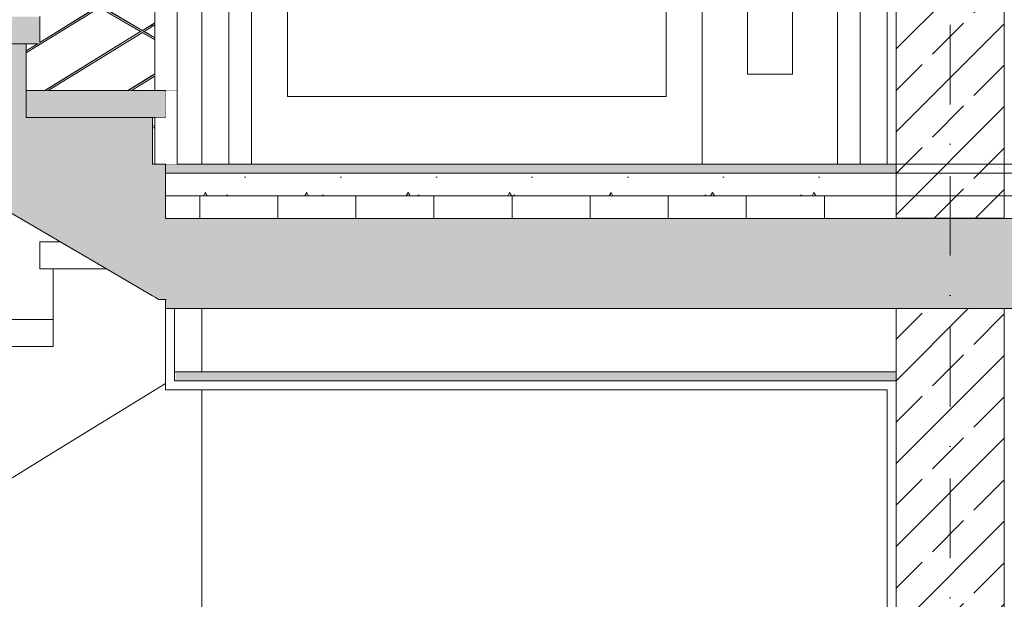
# Model space of a CAD drawing. Header units: millimetres. Extents: x -101298 to -58298, y 45839 to 66839.
# Tile 41 of 124: x -82412 to -80228, y 52705 to 53990. Entities that reach past the tile are written whole.
import ezdxf

# ---------------------------------------------------------------- set-up
doc = ezdxf.new("R2010")
doc.units = ezdxf.units.MM
doc.header["$MEASUREMENT"] = 0
doc.linetypes.add('Kropki i Kreski', pattern=[335.138881, 176.388884, -88.194442, 0, -70.555556])
doc.linetypes.add('Wipeout_Contour', pattern=[1000, 0, -1000])
doc.layers.add('Nowe_Konstrukcja - Schody', color=7, linetype='Continuous')
doc.layers.add('Nowe_Konstrukcja - Ściany zew', color=7, linetype='Continuous')
for name, color, linetype, lineweight, true_color in [('Nowe_Konstrukcja - Schody_Nr_pióra__101', 250, 'Continuous', 13, 0x333333), ('Nowe_Konstrukcja - Schody_Nr_pióra__116', 7, 'Continuous', 13, 0xcccccc), ('Nowe_Konstrukcja - Stropy_Nr_pióra__23', 7, 'Continuous', 13, 0x858585), ('Nowe_Konstrukcja - Stropy_Nr_pióra__81', 7, 'Continuous', 13, 0x6a6a6a)]:
    doc.layers.add(name, color=color, linetype=linetype, lineweight=lineweight, true_color=true_color)
for name, color, linetype, lineweight in [('Nowe_Konstrukcja - Schody_Nr_pióra__3', 7, 'Continuous', 13), ('Nowe_Konstrukcja - Stropy_Nr_pióra__21', 7, 'Continuous', 20), ('Nowe_Konstrukcja - Stropy_Nr_pióra__3', 7, 'Continuous', 13), ('Nowe_Konstrukcja - Ściany zew_Nr_pióra__3', 7, 'Continuous', 13), ('Nowe_Osie_Nr_pióra__3', 7, 'Continuous', 13)]:
    doc.layers.add(name, color=color, linetype=linetype, lineweight=lineweight)
pattern_1 = [(45, (0, 0), (-91.92388, 91.92388), []), (45, (-45.96, 45.96), (-91.92388, 91.92388), [97.5, -32.5])]

msp = doc.modelspace()

# ---------------------------------------------------------------- hatches: boundary and pattern name
at = {"layer": 'Nowe_Konstrukcja - Stropy_Nr_pióra__23', "linetype": 'Continuous', "lineweight": 13, "true_color": 0x858585}
h = msp.add_hatch(dxfattribs=at)
h.set_pattern_fill('Beton_zbrojony_0001', color=252, style=0, pattern_type=2)
h.set_pattern_definition(pattern_1)
h.paths.add_polyline_path([(-80227.8, 56749.4), (-80467.8, 56749.4), (-80467.8, 53549.7), (-80227.8, 53549.7)])
at = {"layer": 'Nowe_Konstrukcja - Stropy_Nr_pióra__23', "linetype": 'Continuous', "lineweight": 0, "true_color": 0xe0e0e0}
for points in [[(-80467.8, 53669.4), (-82088.3, 53669.4), (-82088.3, 53649.4), (-80467.8, 53649.4)], [(-80467.8, 53209.4), (-82065.9, 53209.4), (-82065.9, 53189.4), (-80467.8, 53189.4)]]:
    msp.add_hatch(color=254, dxfattribs=at).paths.add_polyline_path(points)
at = {"layer": 'Nowe_Konstrukcja - Stropy_Nr_pióra__23', "linetype": 'Continuous', "lineweight": 13, "true_color": 0x858585}
h = msp.add_hatch(dxfattribs=at)
h.set_pattern_fill('Beton_lekki_0001', color=252, style=0, pattern_type=2)
h.set_pattern_definition([(0, (0, 0), (0, 389.7114), [24.375, -200.625]), (0, (112.5, 194.86), (0, 389.7114), [24.375, -200.625]), (60, (0, 0), (-337.5, 194.8557), [24.375, -200.625]), (60, (225, 0), (-337.5, 194.8557), [24.375, -200.625]), (120, (24.37, 0), (337.5, 194.8557), [24.375, -200.625]), (120, (249.38, 0), (337.5, 194.8557), [24.375, -200.625]), (0, (0, 37.5), (0, 75), [0, -75, 0, -112.5]), (45, (37.5, 37.5), (-53.03301, 53.03301), [0, -56.25, 0, -93.75])])
h.paths.add_polyline_path([(-80467.8, 53649.4), (-82088.3, 53649.4), (-82088.3, 53599.4), (-80467.8, 53599.4)])
h = msp.add_hatch(dxfattribs=at)
h.set_pattern_fill('Styropian_0001', color=252, style=0, pattern_type=2)
h.set_pattern_definition([(90, (0, 0), (-173.20508, 0), [100, -200]), (90, (-86.6, 150), (-173.20508, 0), [100, -200]), (150, (-4e-14, 100), (86.60254, 150), [100, -200]), (150, (-173.2, 100), (86.60254, 150), [100, -200]), (210, (0, 0), (-86.60254, 150), [100, -200]), (210, (-173.2, -7e-14), (-86.60254, 150), [100, -200])])
h.paths.add_polyline_path([(-80467.8, 53599.4), (-82088.3, 53599.4), (-82088.3, 53549.4), (-80467.8, 53549.4)])
h = msp.add_hatch(dxfattribs=at)
h.set_pattern_fill('Beton_zbrojony_0001', color=252, style=0, pattern_type=2)
h.set_pattern_definition(pattern_1)
h.paths.add_polyline_path([(-80227.8, 53349.4), (-80467.8, 53349.4), (-80467.8, 49719.7), (-80227.8, 49719.7)])

# ---------------------------------------------------------------- linework, layer by layer
at = {"layer": 'Nowe_Konstrukcja - Schody_Nr_pióra__3', "color": 7, "linetype": 'Continuous', "lineweight": 13}
for p, q in [((-82087.3, 53668.4), (-82087.3, 53669.4)), ((-82397.3, 53541.4), (-82551.2, 53631.4)), ((-82271.2, 53467.7), (-82397.3, 53541.4)), ((-82117.3, 53377.8), (-82271.2, 53467.7)), ((-82110.8, 53374), (-82117.3, 53377.8)), ((-82103, 53369.4), (-82110.8, 53374)), ((-82103, 53369.4), (-82095.9, 53369.4)), ((-82095.9, 53369.4), (-82087.3, 53369.4)), ((-82337.3, 53030.2), (-82088.3, 53183.3)), ((-82617.3, 52857.9), (-82337.3, 53030.2))]:
    msp.add_line(p, q, dxfattribs=at)
at = {"layer": 'Nowe_Konstrukcja - Stropy_Nr_pióra__21', "color": 7, "linetype": 'Continuous', "lineweight": 20}
for p, q in [((-82088.3, 53669.4), (-79957.8, 53669.4)), ((-82088.3, 53649.4), (-82088.3, 53669.4)), ((-82088.3, 53599.4), (-82088.3, 53649.4)), ((-82088.3, 53549.4), (-82088.3, 53599.4))]:
    msp.add_line(p, q, dxfattribs=at)
at = {"layer": 'Nowe_Konstrukcja - Stropy_Nr_pióra__21', "color": 7, "linetype": 'Continuous', "lineweight": 20, "flags": 128}
for points in [[(-80227.8, 56749.4), (-80467.8, 56749.4), (-80467.8, 53549.7), (-80227.8, 53549.7)], [(-80227.8, 53349.4), (-80467.8, 53349.4), (-80467.8, 49719.7), (-80227.8, 49719.7)]]:
    msp.add_lwpolyline(points, close=True, dxfattribs=at)
at = {"layer": 'Nowe_Konstrukcja - Stropy_Nr_pióra__3', "color": 7, "linetype": 'Continuous', "lineweight": 13}
for p, q in [((-82068.3, 53209.4), (-80467.8, 53209.4)), ((-82068.3, 53209.4), (-80467.8, 53209.4)), ((-82068.3, 53189.4), (-80467.8, 53189.4)), ((-82068.3, 53189.4), (-80467.8, 53189.4))]:
    msp.add_line(p, q, dxfattribs=at)
at = {"layer": 'Nowe_Konstrukcja - Stropy_Nr_pióra__81', "color": 251, "linetype": 'Continuous', "lineweight": 13, "true_color": 0x6a6a6a}
for p, q in [((-82088.3, 53549.4), (-79957.8, 53549.4)), ((-82088.3, 53549.4), (-79957.8, 53549.4)), ((-82088.3, 53349.4), (-79957.8, 53349.4)), ((-82088.3, 53349.4), (-79957.8, 53349.4))]:
    msp.add_line(p, q, dxfattribs=at)
at = {"layer": 'Nowe_Konstrukcja - Ściany zew_Nr_pióra__3', "color": 7, "linetype": 'Continuous', "lineweight": 13}
for p, q in [((-80467.8, 53549.4), (-80467.8, 56949.4)), ((-80467.8, 53669.4), (-80467.8, 56949.4)), ((-82007.8, 56719.4), (-82007.8, 53669.4)), ((-80487.8, 53669.4), (-80487.8, 56669.4)), ((-81947.8, 55769.4), (-81947.8, 53669.4)), ((-80547.8, 53669.4), (-80547.8, 55769.4)), ((-81897.8, 55719.4), (-81897.8, 53669.4)), ((-80597.8, 53669.4), (-80597.8, 55719.4)), ((-80897.8, 53869.4), (-80897.8, 55619.4)), ((-80797.8, 55619.4), (-80797.8, 53869.4)), ((-80697.8, 53869.4), (-80697.8, 55619.4)), ((-81817.8, 53819.4), (-81817.8, 54399.4)), ((-80977.8, 54399.4), (-80977.8, 53819.4)), ((-80897.8, 53669.4), (-80897.8, 53869.4)), ((-80797.8, 53869.4), (-80697.8, 53869.4)), ((-80977.8, 53819.4), (-81817.8, 53819.4)), ((-82117.3, 53669.4), (-80467.8, 53669.4)), ((-82088.3, 53649.4), (-79957.8, 53649.4)), ((-82088.3, 53599.4), (-79957.8, 53599.4)), ((-82007.6, 53209.4), (-82007.6, 53349.4)), ((-80487.8, 53349.4), (-80467.8, 53349.4)), ((-80467.8, 53349.4), (-80227.8, 53349.4)), ((-80467.8, 49719.7), (-80467.8, 53349.4)), ((-82088.3, 53169.4), (-80487.8, 53169.4)), ((-82007.8, 53169.4), (-82007.8, 50569.4)), ((-80487.8, 50569.4), (-80487.8, 53169.4))]:
    msp.add_line(p, q, dxfattribs=at)
at = {"layer": 'Nowe_Konstrukcja - Ściany zew_Nr_pióra__3', "color": 7, "linetype": 'Continuous', "lineweight": 13, "flags": 128}
for points in [[(-82088.3, 53369.4), (-82088.3, 53169.4)], [(-82068.3, 53349.4), (-82068.3, 53189.4)]]:
    msp.add_lwpolyline(points, dxfattribs=at)
at = {"layer": 'Nowe_Osie_Nr_pióra__3', "color": 7, "linetype": 'Kropki i Kreski', "lineweight": 13}
msp.add_line((-80347.8, 65376.6), (-80347.8, 49698), dxfattribs=at)

# ---------------------------------------------------------------- wipeouts: each hides what was drawn before it
at = {"color": 254, "linetype": 'Wipeout_Contour', "lineweight": 0, "ltscale": 392842.645142}
msp.add_wipeout([(-82647.3, 53265), (-82337.3, 53265), (-82337.3, 53325), (-82647.3, 53325)], dxfattribs=at).dxf.layer = 'Nowe_Konstrukcja - Schody'
at = {"color": 254, "linetype": 'Wipeout_Contour', "lineweight": 0, "ltscale": 492394.959178}
msp.add_wipeout([(-82328.8, 54071.9), (-82451, 53996.7), (-82367.3, 53996.7), (-82367.3, 53939.5), (-82238.2, 54018.9)], dxfattribs=at).dxf.layer = 'Nowe_Konstrukcja - Ściany zew'
at = {"color": 254, "linetype": 'Wipeout_Contour', "lineweight": 0, "ltscale": 392599.53004}
msp.add_wipeout([(-82117.3, 53773), (-82117.3, 53753.3), (-82112.3, 53756.4), (-82112.3, 53773)], dxfattribs=at).dxf.layer = 'Nowe_Konstrukcja - Ściany zew'

# ---------------------------------------------------------------- next in the draw order: linework, layer by layer
at = {"layer": 'Nowe_Konstrukcja - Schody_Nr_pióra__3', "color": 7, "linetype": 'Continuous', "lineweight": 13}
for p, q in [((-82117.3, 53773), (-82087.3, 53773)), ((-82647.3, 53325), (-82337.3, 53325)), ((-82617.3, 53265), (-82337.3, 53265))]:
    msp.add_line(p, q, dxfattribs=at)

# ---------------------------------------------------------------- next in the draw order: wipeouts: each hides what was drawn before it
at = {"color": 254, "linetype": 'Wipeout_Contour', "lineweight": 0, "ltscale": 392634.025428}
msp.add_wipeout([(-82321.6, 53497.2), (-82367.3, 53497.2), (-82367.3, 53437.2), (-82219, 53437.2)], dxfattribs=at).dxf.layer = 'Nowe_Konstrukcja - Schody'
at = {"color": 254, "linetype": 'Wipeout_Contour', "lineweight": 0, "ltscale": 491954.718723}
msp.add_wipeout([(-82397.3, 53916.4), (-82397.3, 53833), (-82356.1, 53833), (-82143.7, 53963.7), (-82234.3, 54016.6)], dxfattribs=at).dxf.layer = 'Nowe_Konstrukcja - Ściany zew'
at = {"color": 254, "linetype": 'Wipeout_Contour', "lineweight": 0, "ltscale": 392480.801073}
msp.add_wipeout([(-82117.3, 53669.4), (-82112.3, 53669.4), (-82112.3, 53751.7), (-82117.3, 53748.6)], dxfattribs=at).dxf.layer = 'Nowe_Konstrukcja - Ściany zew'

# ---------------------------------------------------------------- next in the draw order: linework, layer by layer
at = {"layer": 'Nowe_Konstrukcja - Schody_Nr_pióra__3', "color": 7, "linetype": 'Continuous', "lineweight": 13}
for p, q in [((-82117.3, 53669.4), (-82117.3, 53773)), ((-82117.3, 53669.4), (-82087.3, 53669.4)), ((-82367.3, 53497.2), (-82321.6, 53497.2)), ((-82367.3, 53437.2), (-82367.3, 53497.2)), ((-82367.3, 53437.2), (-82337.3, 53437.2)), ((-82337.3, 53265), (-82337.3, 53437.2)), ((-82337.3, 53437.2), (-82219, 53437.2))]:
    msp.add_line(p, q, dxfattribs=at)

# ---------------------------------------------------------------- next in the draw order: wipeouts: each hides what was drawn before it
at = {"color": 254, "linetype": 'Wipeout_Contour', "lineweight": 0, "ltscale": 491351.625366}
msp.add_wipeout([(-82139.8, 53961.4), (-82348.5, 53833), (-82171.9, 53833), (-82112.3, 53869.7), (-82112.3, 53945.3)], dxfattribs=at).dxf.layer = 'Nowe_Konstrukcja - Ściany zew'
at = {"color": 254, "linetype": 'Wipeout_Contour', "lineweight": 0, "ltscale": 295412.581127}
msp.add_wipeout([(-82371.9, 53936.7), (-82397.3, 53936.7), (-82397.3, 53921.1)], dxfattribs=at).dxf.layer = 'Nowe_Konstrukcja - Ściany zew'

# ---------------------------------------------------------------- next in the draw order: linework, layer by layer
at = {"layer": 'Nowe_Konstrukcja - Schody_Nr_pióra__3', "color": 7, "linetype": 'Continuous', "lineweight": 13}
msp.add_line((-82397.3, 53833), (-82397.3, 53936.7), dxfattribs=at)

# ---------------------------------------------------------------- next in the draw order: wipeouts: each hides what was drawn before it
at = {"color": 254, "linetype": 'Wipeout_Contour', "lineweight": 0, "ltscale": 491587.83975}
msp.add_wipeout([(-82230.4, 54019), (-82139.8, 53966.1), (-82112.3, 53983), (-82112.3, 54058.7), (-82139.8, 54074.7)], dxfattribs=at).dxf.layer = 'Nowe_Konstrukcja - Ściany zew'
at = {"color": 254, "linetype": 'Wipeout_Contour', "lineweight": 0, "ltscale": 294618.065718}
msp.add_wipeout([(-82112.3, 53865), (-82164.2, 53833), (-82112.3, 53833)], dxfattribs=at).dxf.layer = 'Nowe_Konstrukcja - Ściany zew'

# ---------------------------------------------------------------- next in the draw order: wipeouts: each hides what was drawn before it
at = {"color": 254, "linetype": 'Wipeout_Contour', "lineweight": 0, "ltscale": 294792.747194}
msp.add_wipeout([(-82135.9, 53963.8), (-82112.3, 53950), (-82112.3, 53978.3)], dxfattribs=at).dxf.layer = 'Nowe_Konstrukcja - Ściany zew'

# ---------------------------------------------------------------- next in the draw order: wipeouts: each hides what was drawn before it
at = {"color": 254, "linetype": 'Wipeout_Contour', "lineweight": 0, "ltscale": 491816.247279}
msp.add_wipeout([(-82112.3, 54733), (-82112.3, 53833), (-82087.3, 53833), (-82062.3, 53833), (-82062.3, 54733)], dxfattribs=at).dxf.layer = 'Nowe_Konstrukcja - Schody'

# ---------------------------------------------------------------- next in the draw order: hatches: boundary and pattern name
at = {"layer": 'Nowe_Konstrukcja - Schody_Nr_pióra__116', "linetype": 'Continuous', "lineweight": 13, "true_color": 0xcccccc}
msp.add_hatch(color=254, dxfattribs=at).paths.add_polyline_path([(-82397.3, 53773), (-82087.3, 53773), (-82087.3, 53833), (-82397.3, 53833)])

# ---------------------------------------------------------------- next in the draw order: linework, layer by layer
at = {"layer": 'Nowe_Konstrukcja - Schody_Nr_pióra__101', "color": 250, "linetype": 'Continuous', "lineweight": 13, "true_color": 0x333333}
for p, q in [((-82062.3, 53833), (-82062.3, 54733)), ((-82087.3, 53833), (-82062.3, 53833))]:
    msp.add_line(p, q, dxfattribs=at)
at = {"layer": 'Nowe_Konstrukcja - Schody_Nr_pióra__3', "color": 7, "linetype": 'Continuous', "lineweight": 13}
for p in [(-82397.3, 53833), (-82087.3, 53773)]:
    msp.add_line(p, (-82087.3, 53833), dxfattribs=at)

# ---------------------------------------------------------------- next in the draw order: wipeouts: each hides what was drawn before it
at = {"color": 254, "linetype": 'Wipeout_Contour', "lineweight": 0, "ltscale": 393581.643536}
msp.add_wipeout([(-82368.3, 54094.9), (-82112.3, 53945.3), (-82112.3, 53946), (-82368, 54095.5)], dxfattribs=at).dxf.layer = 'Nowe_Konstrukcja - Schody'

# ---------------------------------------------------------------- next in the draw order: linework, layer by layer
at = {"layer": 'Nowe_Konstrukcja - Schody_Nr_pióra__3', "color": 7, "linetype": 'Continuous', "lineweight": 13}
msp.add_line((-82397.3, 53936.7), (-82367.3, 53936.7), dxfattribs=at)

# ---------------------------------------------------------------- next in the draw order: wipeouts: each hides what was drawn before it
at = {"color": 254, "linetype": 'Wipeout_Contour', "lineweight": 0, "ltscale": 393584.968737}
msp.add_wipeout([(-82367.3, 54096.7), (-82112.3, 53947.6), (-82112.3, 53949.3), (-82366.5, 54097.9)], dxfattribs=at).dxf.layer = 'Nowe_Konstrukcja - Schody'

# ---------------------------------------------------------------- next in the draw order: wipeouts: each hides what was drawn before it
at = {"color": 254, "linetype": 'Wipeout_Contour', "lineweight": 0, "ltscale": 393586.342902}
msp.add_wipeout([(-82366.5, 54097.9), (-82112.3, 53949.3), (-82112.3, 53950), (-82366.3, 54098.4)], dxfattribs=at).dxf.layer = 'Nowe_Konstrukcja - Schody'

# ---------------------------------------------------------------- next in the draw order: hatches: boundary and pattern name
at = {"layer": 'Nowe_Konstrukcja - Schody_Nr_pióra__116', "linetype": 'Continuous', "lineweight": 13, "true_color": 0xcccccc}
msp.add_hatch(color=254, dxfattribs=at).paths.add_polyline_path([(-82677.3, 53936.7), (-82367.3, 53936.7), (-82367.3, 53996.7), (-82677.3, 53996.7)])

# ---------------------------------------------------------------- next in the draw order: linework, layer by layer
at = {"layer": 'Nowe_Konstrukcja - Schody_Nr_pióra__101', "color": 250, "linetype": 'Continuous', "lineweight": 13, "true_color": 0x333333}
for p, q in [((-82112.3, 53833), (-82112.3, 54733)), ((-82112.3, 53945.3), (-82368.3, 54094.9)), ((-82112.3, 53950), (-82366.3, 54098.4))]:
    msp.add_line(p, q, dxfattribs=at)
at = {"layer": 'Nowe_Konstrukcja - Schody_Nr_pióra__3', "color": 7, "linetype": 'Continuous', "lineweight": 13}
msp.add_line((-82367.3, 53936.7), (-82367.3, 53996.7), dxfattribs=at)

# ---------------------------------------------------------------- next in the draw order: wipeouts: each hides what was drawn before it
at = {"color": 254, "linetype": 'Wipeout_Contour', "lineweight": 0, "ltscale": 393094.719456}
msp.add_wipeout([(-82139.3, 53965.7), (-82137.9, 53964.9), (-82112.3, 53980.7), (-82112.3, 53982.4)], dxfattribs=at).dxf.layer = 'Nowe_Konstrukcja - Schody'
at = {"color": 254, "linetype": 'Wipeout_Contour', "lineweight": 0, "ltscale": 393857.979124}
msp.add_wipeout([(-82370.8, 53936.7), (-82397.3, 53920.4), (-82397.3, 53918.7), (-82368.1, 53936.7)], dxfattribs=at).dxf.layer = 'Nowe_Konstrukcja - Schody'
at = {"color": 254, "linetype": 'Wipeout_Contour', "lineweight": 0, "ltscale": 588743.485607}
msp.add_wipeout([(-82112.3, 53773), (-82112.3, 53669.4), (-82062.3, 53669.4), (-82062.3, 53833), (-82087.3, 53833), (-82087.3, 53773)], dxfattribs=at).dxf.layer = 'Nowe_Konstrukcja - Schody'

# ---------------------------------------------------------------- next in the draw order: linework, layer by layer
at = {"layer": 'Nowe_Konstrukcja - Schody_Nr_pióra__101', "color": 250, "linetype": 'Continuous', "lineweight": 13, "true_color": 0x333333}
msp.add_line((-82062.3, 53669.4), (-82062.3, 53833), dxfattribs=at)

# ---------------------------------------------------------------- next in the draw order: wipeouts: each hides what was drawn before it
at = {"color": 254, "linetype": 'Wipeout_Contour', "lineweight": 0, "ltscale": 392876.706881}
msp.add_wipeout([(-82170.8, 53833), (-82168.1, 53833), (-82112.3, 53867.4), (-82112.3, 53869)], dxfattribs=at).dxf.layer = 'Nowe_Konstrukcja - Schody'
at = {"color": 254, "linetype": 'Wipeout_Contour', "lineweight": 0, "ltscale": 392576.172833}
msp.add_wipeout([(-82117.3, 53752.6), (-82117.3, 53750.9), (-82112.3, 53754), (-82112.3, 53755.7)], dxfattribs=at).dxf.layer = 'Nowe_Konstrukcja - Schody'

# ---------------------------------------------------------------- next in the draw order: wipeouts: each hides what was drawn before it
at = {"color": 254, "linetype": 'Wipeout_Contour', "lineweight": 0, "ltscale": 392870.370271}
msp.add_wipeout([(-82168.1, 53833), (-82165.4, 53833), (-82112.3, 53865.7), (-82112.3, 53867.4)], dxfattribs=at).dxf.layer = 'Nowe_Konstrukcja - Schody'
at = {"color": 254, "linetype": 'Wipeout_Contour', "lineweight": 0, "ltscale": 392572.535514}
msp.add_wipeout([(-82117.3, 53750.9), (-82117.3, 53749.3), (-82112.3, 53752.4), (-82112.3, 53754)], dxfattribs=at).dxf.layer = 'Nowe_Konstrukcja - Schody'

# ---------------------------------------------------------------- next in the draw order: wipeouts: each hides what was drawn before it
at = {"color": 254, "linetype": 'Wipeout_Contour', "lineweight": 0, "ltscale": 392865.88128}
msp.add_wipeout([(-82165.4, 53833), (-82164.2, 53833), (-82112.3, 53865), (-82112.3, 53865.7)], dxfattribs=at).dxf.layer = 'Nowe_Konstrukcja - Schody'
at = {"color": 254, "linetype": 'Wipeout_Contour', "lineweight": 0, "ltscale": 392569.963533}
msp.add_wipeout([(-82117.3, 53749.3), (-82117.3, 53748.6), (-82112.3, 53751.7), (-82112.3, 53752.4)], dxfattribs=at).dxf.layer = 'Nowe_Konstrukcja - Schody'

# ---------------------------------------------------------------- next in the draw order: wipeouts: each hides what was drawn before it
at = {"color": 254, "linetype": 'Wipeout_Contour', "lineweight": 0, "ltscale": 392881.18014}
msp.add_wipeout([(-82171.9, 53833), (-82170.8, 53833), (-82112.3, 53869), (-82112.3, 53869.7)], dxfattribs=at).dxf.layer = 'Nowe_Konstrukcja - Schody'
at = {"color": 254, "linetype": 'Wipeout_Contour', "lineweight": 0, "ltscale": 392578.744835}
msp.add_wipeout([(-82117.3, 53753.3), (-82117.3, 53752.6), (-82112.3, 53755.7), (-82112.3, 53756.4)], dxfattribs=at).dxf.layer = 'Nowe_Konstrukcja - Schody'

# ---------------------------------------------------------------- next in the draw order: linework, layer by layer
at = {"layer": 'Nowe_Konstrukcja - Schody_Nr_pióra__101', "color": 250, "linetype": 'Continuous', "lineweight": 13, "true_color": 0x333333}
for p, q in [((-82112.3, 53669.4), (-82112.3, 53773)), ((-82117.3, 53753.3), (-82112.3, 53756.4)), ((-82117.3, 53748.6), (-82112.3, 53751.7))]:
    msp.add_line(p, q, dxfattribs=at)

# ---------------------------------------------------------------- next in the draw order: wipeouts: each hides what was drawn before it
at = {"color": 254, "linetype": 'Wipeout_Contour', "lineweight": 0, "ltscale": 393339.520622}
msp.add_wipeout([(-82143.1, 53963.4), (-82355, 53833), (-82352.3, 53833), (-82141.7, 53962.6)], dxfattribs=at).dxf.layer = 'Nowe_Konstrukcja - Schody'

# ---------------------------------------------------------------- next in the draw order: wipeouts: each hides what was drawn before it
at = {"color": 254, "linetype": 'Wipeout_Contour', "lineweight": 0, "ltscale": 393331.799717}
msp.add_wipeout([(-82141.7, 53962.6), (-82352.3, 53833), (-82349.6, 53833), (-82140.4, 53961.7)], dxfattribs=at).dxf.layer = 'Nowe_Konstrukcja - Schody'

# ---------------------------------------------------------------- next in the draw order: wipeouts: each hides what was drawn before it
at = {"color": 254, "linetype": 'Wipeout_Contour', "lineweight": 0, "ltscale": 393089.69424}
msp.add_wipeout([(-82137.9, 53964.9), (-82136.5, 53964.1), (-82112.3, 53979), (-82112.3, 53980.7)], dxfattribs=at).dxf.layer = 'Nowe_Konstrukcja - Schody'

# ---------------------------------------------------------------- next in the draw order: wipeouts: each hides what was drawn before it
at = {"color": 254, "linetype": 'Wipeout_Contour', "lineweight": 0, "ltscale": 393086.130367}
msp.add_wipeout([(-82136.5, 53964.1), (-82135.9, 53963.8), (-82112.3, 53978.3), (-82112.3, 53979)], dxfattribs=at).dxf.layer = 'Nowe_Konstrukcja - Schody'

# ---------------------------------------------------------------- next in the draw order: wipeouts: each hides what was drawn before it
at = {"color": 254, "linetype": 'Wipeout_Contour', "lineweight": 0, "ltscale": 393326.339189}
msp.add_wipeout([(-82140.4, 53961.7), (-82349.6, 53833), (-82348.5, 53833), (-82139.8, 53961.4)], dxfattribs=at).dxf.layer = 'Nowe_Konstrukcja - Schody'

# ---------------------------------------------------------------- next in the draw order: wipeouts: each hides what was drawn before it
at = {"color": 254, "linetype": 'Wipeout_Contour', "lineweight": 0, "ltscale": 393344.979126}
msp.add_wipeout([(-82143.7, 53963.7), (-82356.1, 53833), (-82355, 53833), (-82143.1, 53963.4)], dxfattribs=at).dxf.layer = 'Nowe_Konstrukcja - Schody'

# ---------------------------------------------------------------- next in the draw order: linework, layer by layer
at = {"layer": 'Nowe_Konstrukcja - Schody_Nr_pióra__101', "color": 250, "linetype": 'Continuous', "lineweight": 13, "true_color": 0x333333}
for p, q in [((-82171.9, 53833), (-82112.3, 53869.7)), ((-82164.2, 53833), (-82112.3, 53865))]:
    msp.add_line(p, q, dxfattribs=at)

# ---------------------------------------------------------------- next in the draw order: wipeouts: each hides what was drawn before it
at = {"color": 254, "linetype": 'Wipeout_Contour', "lineweight": 0, "ltscale": 393098.263674}
msp.add_wipeout([(-82139.8, 53966.1), (-82139.3, 53965.7), (-82112.3, 53982.4), (-82112.3, 53983)], dxfattribs=at).dxf.layer = 'Nowe_Konstrukcja - Schody'
at = {"color": 254, "linetype": 'Wipeout_Contour', "lineweight": 0, "ltscale": 590765.257312}
msp.add_wipeout([(-82397.3, 53917.1), (-82366.5, 53936), (-82367.3, 53937.2), (-82367.3, 53936.7), (-82368.1, 53936.7), (-82397.3, 53918.7)], dxfattribs=at).dxf.layer = 'Nowe_Konstrukcja - Schody'

# ---------------------------------------------------------------- next in the draw order: linework, layer by layer
at = {"layer": 'Nowe_Konstrukcja - Schody_Nr_pióra__101', "color": 250, "linetype": 'Continuous', "lineweight": 13, "true_color": 0x333333}
for p, q in [((-82139.8, 53966.1), (-82112.3, 53983)), ((-82135.9, 53963.8), (-82112.3, 53978.3))]:
    msp.add_line(p, q, dxfattribs=at)

# ---------------------------------------------------------------- next in the draw order: wipeouts: each hides what was drawn before it
at = {"color": 254, "linetype": 'Wipeout_Contour', "lineweight": 0, "ltscale": 393848.725748}
msp.add_wipeout([(-82366.5, 53936), (-82397.3, 53917.1), (-82397.3, 53916.4), (-82366.2, 53935.5)], dxfattribs=at).dxf.layer = 'Nowe_Konstrukcja - Schody'

# ---------------------------------------------------------------- next in the draw order: wipeouts: each hides what was drawn before it
at = {"color": 254, "linetype": 'Wipeout_Contour', "lineweight": 0, "ltscale": 393862.473055}
msp.add_wipeout([(-82371.9, 53936.7), (-82397.3, 53921.1), (-82397.3, 53920.4), (-82370.8, 53936.7)], dxfattribs=at).dxf.layer = 'Nowe_Konstrukcja - Schody'

# ---------------------------------------------------------------- next in the draw order: wipeouts: each hides what was drawn before it
at = {"color": 254, "linetype": 'Wipeout_Contour', "lineweight": 0, "ltscale": 393695.789164}
msp.add_wipeout([(-82367.3, 53937.2), (-82236.2, 54017.8), (-82237.6, 54018.6), (-82367.3, 53938.8)], dxfattribs=at).dxf.layer = 'Nowe_Konstrukcja - Schody'

# ---------------------------------------------------------------- next in the draw order: wipeouts: each hides what was drawn before it
at = {"color": 254, "linetype": 'Wipeout_Contour', "lineweight": 0, "ltscale": 393690.399448}
msp.add_wipeout([(-82367.3, 53937.2), (-82366.5, 53936), (-82234.8, 54017), (-82236.2, 54017.8)], dxfattribs=at).dxf.layer = 'Nowe_Konstrukcja - Schody'

# ---------------------------------------------------------------- next in the draw order: wipeouts: each hides what was drawn before it
at = {"color": 254, "linetype": 'Wipeout_Contour', "lineweight": 0, "ltscale": 393686.326217}
msp.add_wipeout([(-82366.5, 53936), (-82366.2, 53935.5), (-82234.3, 54016.6), (-82234.8, 54017)], dxfattribs=at).dxf.layer = 'Nowe_Konstrukcja - Schody'

# ---------------------------------------------------------------- next in the draw order: wipeouts: each hides what was drawn before it
at = {"color": 254, "linetype": 'Wipeout_Contour', "lineweight": 0, "ltscale": 393699.341505}
msp.add_wipeout([(-82367.3, 53938.8), (-82237.6, 54018.6), (-82238.2, 54018.9), (-82367.3, 53939.5)], dxfattribs=at).dxf.layer = 'Nowe_Konstrukcja - Schody'

# ---------------------------------------------------------------- next in the draw order: hatches: boundary and pattern name
at = {"layer": 'Nowe_Konstrukcja - Stropy_Nr_pióra__23', "linetype": 'Continuous', "lineweight": 13, "true_color": 0x858585}
h = msp.add_hatch(dxfattribs=at)
h.set_pattern_fill('Beton_zbrojony_0001', color=252, style=0, pattern_type=2)
h.set_pattern_definition(pattern_1)
h.paths.add_polyline_path([(-86768.2, 55409.2), (-86767.6, 55209.4), (-86527.8, 55209.4), (-86507.8, 55209.4), (-86487.3, 55209.4), (-85251.4, 55209.4), (-82737.9, 53740.5), (-82677.3, 53705), (-82619.3, 53671.2), (-82618.7, 53670.8), (-82617.4, 53670), (-82616, 53669.2), (-82615.4, 53668.9), (-82551.2, 53631.4), (-82397.3, 53541.4), (-82271.2, 53467.7), (-82117.3, 53377.8), (-82110.8, 53374), (-82103, 53369.4), (-82095.9, 53369.4), (-82088.3, 53369.4), (-82088.3, 53349.4), (-70567.8, 53349.4), (-70567.8, 53149.5), (-70327.8, 53149.5), (-70327.8, 53549.4), (-70327.8, 54569.4), (-70567.8, 54569.4), (-70567.8, 53549.4), (-82088.3, 53549.4), (-82088.3, 53599.4), (-82088.3, 53649.4), (-82088.3, 53669.4), (-82117.3, 53669.4), (-82117.3, 53773), (-82222.2, 53773), (-82397.3, 53773), (-82397.3, 53936.7), (-82677.3, 53936.7), (-82677.3, 53996.7), (-82677.3, 54100.3), (-82957.3, 54100.3), (-82957.3, 54264), (-83237.3, 54264), (-83237.3, 54324), (-83237.3, 54427.6), (-83517.3, 54427.6), (-83517.3, 54487.6), (-83517.3, 54591.2), (-83797.3, 54591.2), (-83797.3, 54651.2), (-83797.3, 54754.9), (-84077.3, 54754.9), (-84077.3, 54814.9), (-84077.3, 54918.5), (-84357.3, 54918.5), (-84357.3, 54978.5), (-84357.3, 55082.1), (-84637.3, 55082.1), (-84637.3, 55142.1), (-84637.3, 55245.8), (-84917.3, 55245.8), (-84917.3, 55305.8), (-84917.3, 55409.4), (-84999.7, 55409.4), (-86507.8, 55409.4), (-86527.4, 55409.4)])

# ---------------------------------------------------------------- next in the draw order: linework, layer by layer
at = {"layer": 'Nowe_Konstrukcja - Schody_Nr_pióra__101', "color": 250, "linetype": 'Continuous', "lineweight": 13, "true_color": 0x333333}
for p, q in [((-82367.3, 53939.5), (-82238.2, 54018.9)), ((-82366.2, 53935.5), (-82234.3, 54016.6)), ((-82356.1, 53833), (-82143.7, 53963.7)), ((-82348.5, 53833), (-82139.8, 53961.4)), ((-82397.3, 53921.1), (-82371.9, 53936.7)), ((-82397.3, 53916.4), (-82366.2, 53935.5))]:
    msp.add_line(p, q, dxfattribs=at)
at = {"layer": 'Nowe_Konstrukcja - Stropy_Nr_pióra__21', "color": 7, "linetype": 'Continuous', "lineweight": 20, "flags": 128}
for points in [[(-86527.8, 55209.4), (-86507.8, 55209.4), (-86487.3, 55209.4), (-85251.4, 55209.4), (-82737.9, 53740.5), (-82677.3, 53705), (-82619.3, 53671.2), (-82618.7, 53670.8), (-82617.4, 53670), (-82616, 53669.2), (-82615.4, 53668.9), (-82551.2, 53631.4), (-82397.3, 53541.4), (-82271.2, 53467.7), (-82117.3, 53377.8), (-82110.8, 53374), (-82103, 53369.4), (-82095.9, 53369.4), (-82088.3, 53369.4), (-82088.3, 53349.4), (-70567.8, 53349.4)], [(-70567.8, 53549.4), (-82088.3, 53549.4), (-82088.3, 53599.4), (-82088.3, 53649.4), (-82088.3, 53669.4), (-82117.3, 53669.4), (-82117.3, 53773), (-82222.2, 53773), (-82397.3, 53773), (-82397.3, 53936.7), (-82677.3, 53936.7), (-82677.3, 53996.7)]]:
    msp.add_lwpolyline(points, dxfattribs=at)

doc.saveas('drawing.dxf')
